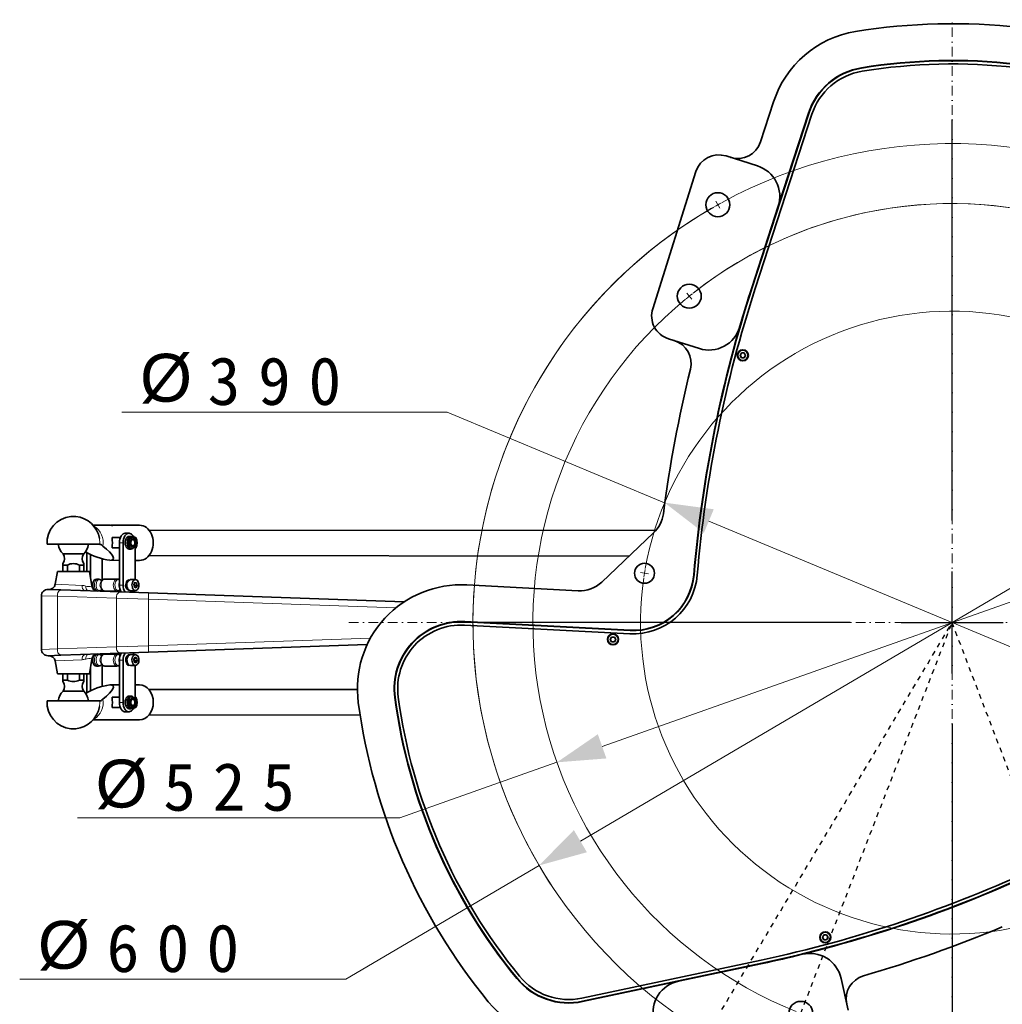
# Model space of a CAD drawing. Header units: millimetres. Extents: x 87 to 4373, y 75 to 3526.
# Tile 14 of 19: x 2994 to 3609, y 1970 to 2586. Entities that reach past the tile are written whole.
import ezdxf

# ---------------------------------------------------------------- set-up
doc = ezdxf.new("R2010")
doc.units = ezdxf.units.MM
doc.header["$MEASUREMENT"] = 0
doc.linetypes.add('DASHED', pattern=[6, 3, -3])
doc.linetypes.add('DASHEDDOT2X', pattern=[12.2, 6, -3, 0.2, -3])
doc.layers.get('0').update_dxf_attribs({"lineweight": 18})
doc.layers.add('图层0000', color=7, linetype='Continuous', lineweight=25)
doc.layers.add('图层1', color=7, linetype='Continuous', lineweight=35)
doc.dimstyles.new('线性样式 (GB)', dxfattribs={"dimtxt": 2, "dimasz": 2, "dimexe": 1, "dimexo": 0.5, "dimgap": 0.5, "dimtad": 1, "dimdsep": 46, "dimcen": -2.127267, "dimclrd": 7, "dimclre": 7, "dimclrt": 7, "dimadec": 0, "dimazin": 0, "dimtfac": 0.7, "dimtmove": 0, "dimatfit": 1, "dimfxl": 1, "dimfrac": 2, "dimtolj": 1, "dimtzin": 0, "dimlwd": 18, "dimlwe": 18, "dimarcsym": 0})

# ---------------------------------------------------------------- blocks, each defined once
blk = doc.blocks.new('DimBlk2575')
at = {"layer": '图层0000', "color": 5, "linetype": 'Continuous', "lineweight": 18}
blk.add_line((228.836, 164.556), (228.673, 164.847), dxfattribs=at)
blk.add_arc((238.529, 147.257), 19.996, 118.7855, 119.7407, dxfattribs=at)
blk = doc.blocks.new('DimBlk2578')
at = {"layer": '图层0000', "color": 5, "linetype": 'Continuous', "lineweight": 18}
blk.add_arc((238.529, 147.257), 19.996, 119.8362, 238.69, dxfattribs=at)
blk = doc.blocks.new('DimBlk2579')
at = {"layer": '图层0000', "color": 5, "linetype": 'Continuous', "lineweight": 18}
blk.add_arc((238.529, 147.257), 19.996, 239.8362, 358.69, dxfattribs=at)
blk = doc.blocks.new('DimBlk2580')
at = {"layer": '图层0000', "color": 5, "linetype": 'Continuous', "lineweight": 18}
blk.add_arc((238.529, 147.257), 19.996, 359.8362, 118.69, dxfattribs=at)
blk = doc.blocks.new('DimBlk2582')
at = {"layer": '图层0000', "color": 5, "linetype": 'Continuous', "lineweight": 18}
blk.add_line((227.666, 160.753), (227.457, 161.013), dxfattribs=at)
blk.add_arc((238.529, 147.257), 17.492, 128.2848, 129.3767, dxfattribs=at)
blk = doc.blocks.new('DimBlk2585')
at = {"layer": '图层0000', "color": 5, "linetype": 'Continuous', "lineweight": 18}
blk.add_arc((238.529, 147.257), 17.492, 129.4859, 248.1756, dxfattribs=at)
blk = doc.blocks.new('DimBlk2586')
at = {"layer": '图层0000', "color": 5, "linetype": 'Continuous', "lineweight": 18}
blk.add_arc((238.529, 147.257), 17.492, 249.4859, 8.1756, dxfattribs=at)
blk = doc.blocks.new('DimBlk2587')
at = {"layer": '图层0000', "color": 5, "linetype": 'Continuous', "lineweight": 18}
blk.add_arc((238.529, 147.257), 17.492, 9.4859, 128.1756, dxfattribs=at)
blk = doc.blocks.new('DimBlk2589')
at = {"layer": '图层0000', "color": 5, "linetype": 'Continuous', "lineweight": 18}
blk.add_line((225.857, 149.288), (225.528, 149.341), dxfattribs=at)
blk.add_arc((238.529, 147.257), 13, 170.161, 171.6301, dxfattribs=at)
blk = doc.blocks.new('DimBlk2592')
at = {"layer": '图层0000', "color": 5, "linetype": 'Continuous', "lineweight": 18}
blk.add_arc((238.529, 147.257), 13, 171.777, 290.0165, dxfattribs=at)
blk = doc.blocks.new('DimBlk2594')
at = {"layer": '图层0000', "color": 5, "linetype": 'Continuous', "lineweight": 18}
blk.add_arc((238.529, 147.257), 13, 51.7746, 170.0141, dxfattribs=at)
blk = doc.blocks.new('DimBlk2595')
at = {"layer": '图层0000', "color": 7, "linetype": 'Continuous', "lineweight": -3}
for p, q in [((3577.94, 2272.68), (3577.94, 2523.79)), ((3577.94, 2176.95), (3577.94, 2240.77)), ((3514.12, 2208.86), (3263, 2208.86)), ((3546.03, 2208.86), (3609.85, 2208.86)), ((3641.75, 2208.86), (3892.87, 2208.86)), ((3577.94, 2145.04), (3577.94, 1893.93))]:
    blk.add_line(p, q, dxfattribs=at)
at = {"layer": '图层0000', "color": 7, "linetype": 'Continuous', "lineweight": 18}
for p, q in [((3345.28, 2071.99), (3810.6, 2345.73)), ((3319.42, 2056.78), (3198.46, 1985.62)), ((2994.34, 1985.62), (3198.46, 1985.62))]:
    blk.add_line(p, q, dxfattribs=at)
blk.add_arc((3577.94, 2208.86), 299.93, 120.12275, 213.33333, dxfattribs=at)
at = {"layer": '图层0000', "color": 7, "linetype": 'Continuous', "lineweight": -3}
for points in [[(3814.67, 2338.8), (3836.45, 2360.94), (3806.52, 2352.66)], [(3341.2, 2078.92), (3319.42, 2056.78), (3349.35, 2065.06)]]:
    blk.add_solid(points, dxfattribs=at)
at = {"layer": '图层0000', "color": 7, "linetype": 'Continuous', "lineweight": 18, "char_height": 30, "attachment_point": 8, "line_spacing_factor": 1.2}
for s, insert in [('\\T1.125000;\\W1;\\FSimSun|b0|i0;{\\FArial Unicode MS;%%c}', (3024.06, 1990.95)), ('\\T1.531250;\\W1;\\FSimSun|b0|i0;600', (3095.65, 1989.56))]:
    blk.add_mtext(s, dxfattribs=dict(at, insert=insert))
blk = doc.blocks.new('DimBlk2596')
at = {"layer": '图层0000', "color": 7, "linetype": 'Continuous', "lineweight": -3}
for p, q in [((3577.94, 2272.68), (3577.94, 2486.23)), ((3577.94, 2176.95), (3577.94, 2240.77)), ((3514.12, 2208.86), (3300.56, 2208.86)), ((3546.03, 2208.86), (3609.85, 2208.86)), ((3641.75, 2208.86), (3855.31, 2208.86)), ((3577.94, 2145.04), (3577.94, 1931.49))]:
    blk.add_line(p, q, dxfattribs=at)
at = {"layer": '图层0000', "color": 7, "linetype": 'Continuous', "lineweight": 18}
for p, q in [((3358.86, 2131.37), (3797.01, 2286.35)), ((3330.58, 2121.36), (3232.33, 2086.61)), ((3030.44, 2086.61), (3232.33, 2086.61))]:
    blk.add_line(p, q, dxfattribs=at)
blk.add_arc((3577.94, 2208.86), 262.37, 16.20429, 127.848, dxfattribs=at)
at = {"layer": '图层0000', "color": 7, "linetype": 'Continuous', "lineweight": -3}
for points in [[(3799.69, 2278.77), (3825.29, 2296.36), (3794.33, 2293.93)], [(3356.18, 2138.95), (3330.58, 2121.36), (3361.55, 2123.79)]]:
    blk.add_solid(points, dxfattribs=at)
at = {"layer": '图层0000', "color": 7, "linetype": 'Continuous', "lineweight": 18, "char_height": 30, "attachment_point": 8, "line_spacing_factor": 1.2}
for s, insert in [('\\T1.125000;\\W1;\\FSimSun|b0|i0;{\\FArial Unicode MS;%%c}', (3060.16, 2091.93)), ('\\T1.515625;\\W1;\\FSimSun|b0|i0;525', (3130.63, 2090.55))]:
    blk.add_mtext(s, dxfattribs=dict(at, insert=insert))
blk = doc.blocks.new('DimBlk2597')
at = {"layer": '图层0000', "color": 7, "linetype": 'Continuous', "lineweight": -3}
for p, q in [((3577.94, 2272.68), (3577.94, 2418.86)), ((3577.94, 2176.95), (3577.94, 2240.77)), ((3514.12, 2208.86), (3367.94, 2208.86)), ((3546.03, 2208.86), (3609.85, 2208.86)), ((3641.75, 2208.86), (3787.94, 2208.86)), ((3577.94, 2145.04), (3577.94, 1998.86))]:
    blk.add_line(p, q, dxfattribs=at)
at = {"layer": '图层0000', "color": 7, "linetype": 'Continuous', "lineweight": 18}
for p, q in [((3058.26, 2340.7), (3261.94, 2340.7)), ((3397.97, 2283.94), (3261.94, 2340.7)), ((3425.66, 2272.39), (3730.21, 2145.33))]:
    blk.add_line(p, q, dxfattribs=at)
blk.add_arc((3577.94, 2208.86), 195, 332.94477, 49.57076, dxfattribs=at)
at = {"layer": '图层0000', "color": 7, "linetype": 'Continuous', "lineweight": -3}
for points in [[(3428.75, 2279.81), (3397.97, 2283.94), (3422.56, 2264.97)], [(3727.12, 2137.91), (3757.9, 2133.78), (3733.31, 2152.75)]]:
    blk.add_solid(points, dxfattribs=at)
at = {"layer": '图层0000', "color": 7, "linetype": 'Continuous', "lineweight": 18, "char_height": 30, "attachment_point": 8, "line_spacing_factor": 1.2}
for s, insert in [('\\T1.125000;\\W1;\\FSimSun|b0|i0;{\\FArial Unicode MS;%%c}', (3087.99, 2346.03)), ('\\T1.546875;\\W1;\\FSimSun|b0|i0;390', (3159.35, 2344.64))]:
    blk.add_mtext(s, dxfattribs=dict(at, insert=insert))
blk = doc.blocks.new('*D29')
at = {"layer": 'Defpoints', "color": 0}
for p in [(3577.94, 2586.36), (3577.94, 2208.86), (3647.49, 2026.69), (3577.94, 1831.36), (3626.98, 1807.5)]:
    blk.add_point(p, dxfattribs=at)
at = {"layer": '图层0000', "color": 7, "linetype": 'Continuous', "lineweight": 18}
for p, q in [((3650.17, 2019.68), (3727.52, 1817.1)), ((3577.94, 1823.86), (3577.94, 1789.51))]:
    blk.add_line(p, q, dxfattribs=at)
blk.add_arc((3577.94, 2208.86), 404.35, 274.25197, 286.64599, dxfattribs=at)
at = {"layer": '图层0000', "color": 7}
for points in [[(3695.37, 1816.72), (3692.16, 1826.19), (3722.17, 1831.11)], [(3607.73, 1810.62), (3608.1, 1800.63), (3577.94, 1804.51)]]:
    blk.add_solid(points, dxfattribs=at)
at = {"layer": '图层0000', "color": 7, "lineweight": -3, "insert": (3684.08, 1838.16), "char_height": 30, "attachment_point": 5, "rotation": 15.97773}
blk.add_mtext('\\T1.25;\\W1;\\FSimSun;\\A1;21%%d', dxfattribs=at)
blk = doc.blocks.new('*D30')
at = {"layer": 'Defpoints', "color": 0}
for p in [(3577.94, 2208.86), (3577.94, 2208.86), (3647.49, 2026.69), (3483.19, 1964.19), (3636.46, 1723.54)]:
    blk.add_point(p, dxfattribs=at)
at = {"layer": '图层0000', "color": 7, "linetype": 'Continuous', "lineweight": 18}
for p, q in [((3650.17, 2019.68), (3757.66, 1738.17)), ((3480.48, 1957.2), (3395.99, 1739.02))]:
    blk.add_line(p, q, dxfattribs=at)
for start, end in [(252.34754, 259.12722), (270.60054, 287.38117)]:
    blk.add_arc((3577.94, 2208.86), 488.84, start, end, dxfattribs=at)
at = {"layer": '图层0000', "color": 7}
for points in [[(3431.36, 1747.76), (3428.04, 1738.32), (3401.4, 1753.01)], [(3725.6, 1737.62), (3722.33, 1747.07), (3752.31, 1752.18)]]:
    blk.add_solid(points, dxfattribs=at)
at = {"layer": '图层0000', "color": 7, "lineweight": -3, "insert": (3534.17, 1721.98), "char_height": 30, "attachment_point": 5, "rotation": 354.86388}
blk.add_mtext('\\T1.25;\\W1;\\FSimSun;\\A1;42%%d', dxfattribs=at)
blk = doc.blocks.new('*D31')
at = {"layer": 'Defpoints', "color": 0}
for p in [(3577.94, 2208.86), (3577.94, 2208.86), (3647.49, 2026.69), (3424.64, 1951.06), (3614.7, 1638.3)]:
    blk.add_point(p, dxfattribs=at)
at = {"layer": '图层0000', "color": 7, "linetype": 'Continuous', "lineweight": 18}
for p, q in [((3650.17, 2019.68), (3787.23, 1660.71)), ((3420.81, 1944.61), (3278.05, 1704.54))]:
    blk.add_line(p, q, dxfattribs=at)
for start, end in [(242.26979, 248.96367), (264.07227, 287.89126)]:
    blk.add_arc((3577.94, 2208.86), 571.75, start, end, dxfattribs=at)
at = {"layer": '图层0000', "color": 7}
for points in [[(3314.34, 1707.14), (3309.46, 1698.42), (3285.72, 1717.43)], [(3755.24, 1660.05), (3751.92, 1669.48), (3781.88, 1674.72)]]:
    blk.add_solid(points, dxfattribs=at)
at = {"layer": '图层0000', "color": 7, "lineweight": -3, "insert": (3444.64, 1652.87), "char_height": 30, "attachment_point": 5, "rotation": 346.51797}
blk.add_mtext('\\T1.25;\\W1;\\FSimSun;\\A1;51.6%%d', dxfattribs=at)

msp = doc.modelspace()

# ---------------------------------------------------------------- linework, layer by layer
at = {"layer": '图层0000', "color": 5, "linetype": 'DASHEDDOT2X', "lineweight": 18}
for p, q in [((3577.936, 1831.36), (3577.936, 2586.36)), ((3200.436, 2208.86), (3955.436, 2208.86))]:
    msp.add_line(p, q, dxfattribs=at)
at = {"layer": '图层0000', "color": 251, "linetype": 'Continuous', "lineweight": 18}
for p, q in [((3521.205, 2556.258), (3521.239, 2556.051)), ((3488.029, 2527.786), (3488.229, 2527.721)), ((3452.599, 2418.742), (3452.798, 2418.677)), ((3056.742, 2258.84), (3059.102, 2258.84)), ((3416.224, 2238.787), (3416.433, 2238.769)), ((3016.535, 2232.91), (3033.391, 2232.119)), ((3059.091, 2232.34), (3056.732, 2232.34)), ((3074.864, 2223.426), (3075.004, 2227.423)), ((3017.936, 2225.344), (3007.936, 2225.623)), ((3017.936, 2192.376), (3017.936, 2225.344)), ((3054.864, 2224.054), (3017.936, 2225.344)), ((3054.864, 2193.665), (3054.864, 2224.054)), ((3074.864, 2223.426), (3054.864, 2224.054)), ((3229.756, 2218.017), (3074.864, 2223.426)), ((3074.864, 2223.426), (3074.864, 2194.294)), ((3272.901, 2209.478), (3272.89, 2209.269)), ((3376.371, 2204.055), (3376.36, 2203.846)), ((3213.909, 2199.15), (3074.864, 2194.294)), ((3017.936, 2192.376), (3007.936, 2192.097)), ((3054.864, 2193.665), (3017.936, 2192.376)), ((3074.864, 2194.294), (3054.864, 2193.665)), ((3074.864, 2194.294), (3075.004, 2190.296)), ((3033.391, 2185.601), (3016.535, 2184.809)), ((3056.732, 2185.38), (3059.091, 2185.38)), ((3056.742, 2158.88), (3059.102, 2158.88)), ((3229.078, 2161.937), (3229.286, 2161.965)), ((3458.842, 1995.374), (3458.798, 1995.579)), ((3305.609, 1986.163), (3305.446, 1986.03)), ((3346.692, 1971.535), (3346.648, 1971.74))]:
    msp.add_line(p, q, dxfattribs=at)
at = {"layer": '图层0000', "color": 251, "linetype": 'DASHED', "lineweight": 25}
for p in [(3424.641, 1951.06), (3483.187, 1964.192), (3647.494, 2026.688)]:
    msp.add_line(p, (3577.936, 2208.86), dxfattribs=at)
at = {"layer": '图层0000', "color": 251, "linetype": 'Continuous', "lineweight": 18}
for centre, radius, start, end in [((3446.936, 2376.178), 3, 0, 180), ((3446.936, 2376.178), 3, 180, 0), ((3035.059, 2259.138), 11.6, 348.007273, 60.550069), ((3027.881, 2258.86), 16.554, 356.515584, 8.891816), ((3036.462, 2231.62), 3.112, 170.771893, 244.303706), ((3032.208, 2217.817), 14.351, 76.012026, 85.273114), ((3039.219, 2231.865), 0.315, 298.558082, 351.481415), ((3049.176, 2232.336), 4.602, 139.086751, 220.912997), ((3061.462, 2232.358), 5.068, 158.944881, 209.957493), ((3067.932, 2232.491), 3.582, 110.955428, 202.690348), ((3021.497, 2226.009), 3.623, 113.100134, 190.586212), ((3039.337, 2231.587), 3.663, 177.573207, 230.785975), ((3037.766, 2237.474), 6.1, 249.981834, 285.243707), ((3043.35, 2232.332), 4.049, 190.580705, 247.842573), ((3044.053, 2230.668), 1.825, 295.865569, 312.471817), ((3058.425, 2224.72), 3.622, 113.099458, 190.586887), ((3055.852, 2230.668), 1.825, 295.865569, 312.471817), ((3067.135, 2231.305), 2.516, 184.475006, 258.903872), ((3365.697, 2198.33), 3, 0, 180), ((3365.697, 2198.33), 3, 180, 0), ((3021.497, 2191.71), 3.623, 169.413788, 246.899866), ((3036.463, 2186.099), 3.112, 115.700912, 189.226351), ((3039.337, 2186.132), 3.663, 129.214087, 182.426672), ((3043.35, 2185.388), 4.049, 112.157439, 169.419289), ((3044.053, 2187.052), 1.825, 47.528687, 64.134459), ((3058.425, 2193), 3.622, 169.413113, 246.900542), ((3055.852, 2187.052), 1.825, 47.528687, 64.134459), ((3067.815, 2185.64), 3.447, 109.743007, 199.048783), ((3032.208, 2199.903), 14.351, 274.726886, 283.987974), ((3037.766, 2180.245), 6.1, 74.756293, 110.018166), ((3039.219, 2185.854), 0.315, 8.537317, 61.435249), ((3049.176, 2185.384), 4.602, 139.087036, 220.912964), ((3061.462, 2185.362), 5.068, 150.042507, 201.055119), ((3067.244, 2184.505), 2.688, 179.790859, 257.252827), ((3035.059, 2158.581), 11.6, 299.449931, 11.992727), ((3027.881, 2158.86), 16.554, 351.110291, 3.484406), ((3498.535, 2011.752), 3, 0, 180), ((3498.535, 2011.752), 3, 180, 0)]:
    msp.add_arc(centre, radius, start, end, dxfattribs=at)
for centre, major_axis, start_param, end_param in [((3043.42, 2232.336), (0, 3.75), 0, 3.1415927), ((3044.249, 2232.336), (0, 3.45), 5.8006015, 9.7104884), ((3047.564, 2232.336), (0, 3.75), 0, 3.1415927), ((3055.219, 2232.336), (0, 3.75), 0, 3.1415927), ((3056.047, 2232.336), (0, 3.45), 5.9555339, 9.7104884), ((3043.42, 2185.384), (0, 3.75), 0, 3.1415927), ((3044.249, 2185.384), (0, 3.45), 5.9974749, 9.9073617), ((3047.564, 2185.384), (0, 3.75), 0, 3.1415927), ((3055.219, 2185.384), (0, 3.75), 0, 3.1415927), ((3056.047, 2185.384), (0, 3.45), 5.9974749, 9.7524294)]:
    msp.add_ellipse(centre, major_axis=major_axis, ratio=0.6175001, start_param=start_param, end_param=end_param, dxfattribs=at)
for points in [[(3064.899, 2231.179), (3063.47, 2237.36), (3067.287, 2239.674), (3068.716, 2233.493)], [(3068.716, 2233.493), (3070.145, 2227.313), (3066.329, 2224.998), (3064.899, 2231.179)], [(3064.834, 2184.564), (3063.822, 2190.958), (3067.77, 2192.596), (3068.782, 2186.203)], [(3068.782, 2186.203), (3069.794, 2179.809), (3065.846, 2178.171), (3064.834, 2184.564)]]:
    msp.add_rational_spline(points, [1, 0.333333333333, 0.333333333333, 1], degree=3, dxfattribs=at)
at = {"layer": '图层1', "color": 7, "linetype": 'Continuous', "lineweight": 35}
for p, q in [((3458.003, 2509.805), (3466.155, 2534.893)), ((3488.029, 2527.786), (3469.108, 2469.552)), ((3452.798, 2418.677), (3488.229, 2527.721)), ((3490.131, 2527.103), (3454.7, 2418.059)), ((3436.445, 2501.013), (3456.108, 2494.805)), ((3390.53, 2405.4), (3417.625, 2491.225)), ((3469.108, 2469.552), (3452.488, 2418.401)), ((3419.742, 2380.448), (3400.318, 2386.58)), ((3445.204, 2376.178), (3446.07, 2377.678)), ((3446.07, 2374.678), (3445.204, 2376.178)), ((3446.07, 2377.678), (3447.802, 2377.678)), ((3447.802, 2374.678), (3446.07, 2374.678)), ((3447.802, 2377.678), (3448.668, 2376.178)), ((3448.668, 2376.178), (3447.802, 2374.678)), ((3027.016, 2275.292), (3026.443, 2275.292)), ((3029.443, 2275.291), (3027.016, 2275.292)), ((3050.394, 2269.837), (3040.246, 2269.847)), ((3069.32, 2269.818), (3052.432, 2269.835)), ((3060.447, 2264.836), (3062.807, 2264.836)), ((3062.807, 2262.836), (3063.986, 2262.836)), ((3075.255, 2266.812), (3392.527, 2266.491)), ((3391.105, 2264.998), (3358.635, 2234.246)), ((3045.186, 2257.851), (3044.405, 2257.854)), ((3052.221, 2262.122), (3057.345, 2262.117)), ((3056.732, 2232.34), (3056.742, 2258.84)), ((3059.102, 2258.84), (3059.091, 2232.34)), ((3064.773, 2261.336), (3064.38, 2261.336)), ((3065.912, 2262.109), (3067.122, 2262.107)), ((3065.985, 2260.385), (3066.136, 2260.075)), ((3066.503, 2235.836), (3066.511, 2258.259)), ((3021.495, 2251.877), (3034.377, 2251.877)), ((3036.284, 2240.86), (3036.289, 2252.841)), ((3038.648, 2251.682), (3038.642, 2236.856)), ((3056.741, 2255.56), (3052.222, 2255.565)), ((3062.807, 2254.836), (3063.985, 2254.836)), ((3067.116, 2255.55), (3066.51, 2255.55)), ((3075.239, 2250.812), (3375.805, 2250.508)), ((3021.436, 2245.835), (3021.436, 2244.86)), ((3024.195, 2244.86), (3021.436, 2244.86)), ((3021.436, 2244.86), (3021.436, 2240.86)), ((3024.195, 2240.86), (3024.195, 2244.86)), ((3034.436, 2244.86), (3031.678, 2244.86)), ((3031.678, 2244.86), (3031.678, 2240.86)), ((3034.436, 2244.86), (3034.436, 2245.834)), ((3034.436, 2240.86), (3034.436, 2244.86)), ((3046.052, 2235.625), (3046.057, 2248.735)), ((3056.738, 2247.831), (3050.78, 2247.837)), ((3069.305, 2247.818), (3066.507, 2247.821)), ((3016.535, 2232.914), (3017.936, 2240.86)), ((3037.936, 2240.86), (3017.936, 2240.86)), ((3039.531, 2231.818), (3037.936, 2240.86)), ((3043.42, 2236.086), (3042.345, 2236.086)), ((3055.219, 2236.086), (3047.564, 2236.086)), ((3060.971, 2233.802), (3061.33, 2233.513)), ((3063.662, 2235.836), (3066.651, 2235.836)), ((3065.728, 2232.628), (3066.424, 2233.997)), ((3066.112, 2230.967), (3065.728, 2232.628)), ((3066.315, 2232.044), (3066.004, 2231.434)), ((3066.038, 2233.239), (3066.123, 2232.875)), ((3066.123, 2232.875), (3066.315, 2232.044)), ((3067.504, 2233.705), (3066.276, 2233.705)), ((3067.888, 2232.044), (3066.315, 2232.044)), ((3066.424, 2233.997), (3067.504, 2233.705)), ((3067.888, 2232.044), (3067.192, 2230.676)), ((3067.504, 2233.705), (3067.888, 2232.044)), ((3343.83, 2228.792), (3274.105, 2232.446)), ((3020.076, 2229.341), (3012.076, 2229.621)), ((3057.004, 2228.052), (3020.076, 2229.341)), ((3045.235, 2229.282), (3045.247, 2229.288)), ((3055.219, 2228.586), (3047.564, 2228.586)), ((3075.004, 2227.423), (3057.004, 2228.052)), ((3057.034, 2229.282), (3057.046, 2229.288)), ((3063.662, 2228.836), (3066.651, 2228.836)), ((3067.192, 2230.676), (3066.112, 2230.967)), ((3234.977, 2221.837), (3075.004, 2227.423)), ((3007.936, 2225.622), (3007.936, 2192.1)), ((3376.256, 2201.849), (3272.785, 2207.271)), ((3272.89, 2209.269), (3376.36, 2203.846)), ((3376.371, 2204.055), (3272.901, 2209.478)), ((3075.004, 2190.296), (3211.825, 2195.074)), ((3363.965, 2198.33), (3364.831, 2199.83)), ((3364.831, 2196.83), (3363.965, 2198.33)), ((3364.831, 2199.83), (3366.563, 2199.83)), ((3366.563, 2196.83), (3364.831, 2196.83)), ((3366.563, 2199.83), (3367.429, 2198.33)), ((3367.429, 2198.33), (3366.563, 2196.83)), ((3020.076, 2188.378), (3057.004, 2189.668)), ((3047.564, 2189.134), (3055.219, 2189.134)), ((3057.004, 2189.668), (3075.004, 2190.296)), ((3063.662, 2188.884), (3066.651, 2188.884)), ((3012.076, 2188.099), (3020.076, 2188.378)), ((3016.535, 2184.806), (3017.936, 2176.86)), ((3039.531, 2185.906), (3037.936, 2176.86)), ((3045.247, 2188.431), (3045.235, 2188.437)), ((3056.742, 2158.88), (3056.732, 2185.38)), ((3057.046, 2188.431), (3057.034, 2188.437)), ((3059.091, 2185.38), (3059.102, 2158.88)), ((3060.995, 2183.84), (3061.599, 2184.338)), ((3061.745, 2183.764), (3061.212, 2183.307)), ((3061.75, 2183.749), (3061.212, 2183.307)), ((3065.753, 2185.861), (3066.536, 2187.101)), ((3066.025, 2184.144), (3065.753, 2185.861)), ((3066.289, 2184.906), (3065.898, 2184.286)), ((3067.08, 2183.666), (3066.025, 2184.144)), ((3066.061, 2186.348), (3066.153, 2185.765)), ((3066.153, 2185.765), (3066.289, 2184.906)), ((3067.59, 2186.624), (3066.235, 2186.624)), ((3067.862, 2184.906), (3066.289, 2184.906)), ((3066.536, 2187.101), (3067.59, 2186.624)), ((3067.862, 2184.906), (3067.08, 2183.666)), ((3067.59, 2186.624), (3067.862, 2184.906)), ((3017.936, 2176.86), (3037.936, 2176.86)), ((3021.436, 2176.86), (3021.436, 2172.86)), ((3024.195, 2172.86), (3024.195, 2176.86)), ((3031.678, 2176.86), (3031.678, 2172.86)), ((3034.436, 2172.86), (3034.436, 2176.86)), ((3036.289, 2164.878), (3036.284, 2176.86)), ((3038.642, 2180.864), (3038.648, 2166.038)), ((3042.345, 2181.634), (3043.42, 2181.634)), ((3046.057, 2168.984), (3046.052, 2182.095)), ((3047.564, 2181.634), (3055.219, 2181.634)), ((3063.662, 2181.884), (3066.651, 2181.884)), ((3066.511, 2159.461), (3066.503, 2181.884)), ((3021.436, 2172.86), (3024.195, 2172.86)), ((3021.436, 2172.86), (3021.436, 2171.886)), ((3031.678, 2172.86), (3034.436, 2172.86)), ((3034.436, 2171.884), (3034.436, 2172.86)), ((3034.377, 2165.843), (3021.495, 2165.843)), ((3056.738, 2169.889), (3050.78, 2169.883)), ((3069.305, 2169.902), (3066.507, 2169.899)), ((3075.239, 2166.908), (3205.705, 2167.04)), ((3044.405, 2159.866), (3045.186, 2159.868)), ((3052.222, 2162.155), (3056.741, 2162.159)), ((3062.807, 2162.884), (3063.986, 2162.884)), ((3066.51, 2162.169), (3067.116, 2162.17)), ((3057.345, 2155.603), (3052.221, 2155.597)), ((3060.447, 2152.884), (3062.807, 2152.884)), ((3062.807, 2154.884), (3063.986, 2154.884)), ((3064.38, 2156.384), (3064.773, 2156.384)), ((3067.122, 2155.612), (3065.912, 2155.611)), ((3050.394, 2147.883), (3040.246, 2147.872)), ((3069.32, 2147.902), (3052.432, 2147.885)), ((3075.255, 2150.908), (3207.42, 2151.042)), ((3026.443, 2142.428), (3027.016, 2142.427)), ((3027.016, 2142.427), (3029.443, 2142.429)), ((3496.803, 2011.752), (3497.669, 2013.252)), ((3497.669, 2010.252), (3496.803, 2011.752)), ((3497.669, 2013.252), (3499.401, 2013.252)), ((3499.401, 2010.252), (3497.669, 2010.252)), ((3499.401, 2013.252), (3500.267, 2011.752)), ((3500.267, 2011.752), (3499.401, 2010.252)), ((3346.232, 1973.697), (3458.382, 1997.535)), ((3458.798, 1995.579), (3346.648, 1971.74)), ((3459.192, 1995.448), (3406.584, 1984.266)), ((3512.835, 1966.178), (3508.434, 1986.066)), ((3346.692, 1971.535), (3406.584, 1984.266))]:
    msp.add_line(p, q, dxfattribs=at)
for centre, radius in [((3431.323, 2470.517), 7.5), ((3413.422, 2413.249), 7.5), ((3446.936, 2376.178), 3.5), ((3385.393, 2239.716), 6.25), ((3365.697, 2198.33), 3.5), ((3498.535, 2011.752), 3.5), ((3483.187, 1964.192), 7.5)]:
    msp.add_circle(centre, radius, dxfattribs=at)
for centre, radius, start, end in [((3577.936, 2208.86), 375, 67.660599, 99.274761), ((3527.974, 2514.807), 65, 99.274761, 162), ((3577.936, 2208.86), 352, 67.660599, 99.274761), ((3577.936, 2208.86), 351.79, 67.660599, 99.274761), ((3577.936, 2208.86), 349.79, 67.660599, 99.274761), ((3527.974, 2514.807), 42, 99.274761, 162), ((3527.974, 2514.807), 41.79, 99.274761, 162), ((3527.974, 2514.807), 39.79, 99.274761, 162), ((3443.744, 2514.428), 14.99, 252.432945, 342.036831), ((3431.929, 2486.709), 15, 72.47843, 162.47843), ((3450.087, 2475.733), 20, 342, 72.47843), ((4215.346, 2170.91), 802, 162.025579, 175.144998), ((4215.346, 2170.91), 801.79, 162, 175.144998), ((4215.346, 2170.91), 799.79, 162, 175.144998), ((4215.236, 2170.57), 802, 162, 163.827639), ((3404.834, 2400.884), 15, 162.47843, 252.47843), ((3425.764, 2399.52), 20, 252.47843, 343.827639), ((3399.561, 2371.101), 14.989, 346.174822, 72.526909), ((3446.936, 2376.178), 1.5, 150, 210), ((3446.936, 2376.178), 1.5, 90, 150), ((3446.936, 2376.178), 1.5, 210, 270), ((3446.936, 2376.178), 1.5, 30, 90), ((3446.936, 2376.178), 1.5, 270, 330), ((3446.936, 2376.178), 1.5, 0, 30), ((3446.936, 2376.178), 1.5, 330, 0), ((4215.346, 2170.91), 825, 166.213005, 172.614797), ((3027.936, 2258.86), 16.5, 95.195835, 183.452517), ((3027.936, 2258.86), 16.5, 8.919621, 84.763551), ((3377.345, 2279.528), 20.011, 313.440535, 352.614287), ((3052.043, 2281.322), 11.604, 261.791058, 275.007414), ((3052.732, 2253.229), 16.608, 91.035803, 94.473435), ((3052.595, 2268.492), 1.351, 70.031916, 96.93568), ((3061.603, 2260.103), 4.884, 355.463008, 75.731621), ((3063.737, 2260.522), 2.328, 19.888617, 83.843598), ((3015.953, 118.999), 2138.872, 89.951435, 90.120189), ((3027.936, 2258.86), 9.5, 185.979995, 227.3141), ((3027.936, 2258.86), 9.5, 312.685788, 353.97578), ((3051.625, 2263.622), 8.647, 221.864799, 232.873634), ((3065.448, 2258.836), 2.719, 113.122572, 246.855316), ((3065.399, 2259.223), 2.203, 106.496613, 190.080695), ((3065.4, 2258.45), 2.205, 169.872765, 253.485893), ((3064.162, 2257.36), 2.036, 276.103476, 340.119992), ((3064.617, 2259.89), 1.455, 19.888617, 83.843598), ((3064.617, 2257.782), 1.455, 276.156672, 340.111113), ((3061.302, 2258.836), 5.244, 335.577811, 24.422189), ((3063.408, 2258.836), 2.996, 335.577811, 24.422189), ((3059.312, 2258.836), 8.468, 337.166538, 22.728753), ((3047.397, 2258.847), 19.993, 350.508686, 9.386606), ((3017.482, 2248.894), 5, 322.274478, 36.619733), ((3038.39, 2248.894), 5, 143.380237, 217.742591), ((3056.635, 2288.605), 41.186, 239.24586, 261.826851), ((3063.737, 2257.15), 2.327, 276.103476, 340.119992), ((3027.936, 2237.748), 8.036, 62.250607, 117.749393), ((3378.36, 2242.003), 40.21, 267, 355.144998), ((3378.36, 2242.003), 38.21, 267, 355.144998), ((3378.36, 2242.003), 38, 267, 355.144998), ((3012.595, 2233.605), 4, 268, 350.000001), ((3043.454, 2232.512), 3.984, 190.019019, 267.980518), ((3043.402, 2233.312), 2.774, 48.580182, 89.634649), ((3045.493, 2235.969), 0.633, 246.009295, 292.532097), ((3047.583, 2233.305), 2.781, 90.398774, 132.661967), ((3055.209, 2233.349), 2.737, 56.174641, 89.802616), ((3064.895, 2232.17), 8.165, 178.805485, 210.528435), ((3067.183, 2232.158), 8.094, 178.709399, 211.424934), ((3063.909, 2232.109), 3.268, 160.403006, 250.08763), ((3069.687, 2219.419), 16.386, 119.274509, 122.717043), ((3063.162, 2233.446), 2.22, 99.487998, 170.785877), ((3069.598, 2218.034), 17.973, 115.525618, 118.688021), ((3064.943, 2232.491), 3.582, 110.955428, 202.690348), ((3063.84, 2232.34), 2.344, 337.334849, 13.174143), ((3064.162, 2232.427), 2.011, 12.864092, 22.601169), ((3270.703, 2167.535), 65, 87, 187.660599), ((3344.877, 2248.771), 20.006, 266.999004, 313.447869), ((3011.936, 2225.623), 4, 88.000036, 180.000029), ((3043.325, 2231.483), 2.917, 295.55687, 311.225846), ((3039.064, 2231.634), 6.885, 332.592686, 340.47837), ((3045.493, 2228.683), 0.654, 68.49812, 112.129906), ((3047.583, 2231.367), 2.781, 227.341009, 269.59825), ((3055.214, 2231.293), 2.707, 270.087412, 295.558547), ((3055.121, 2231.488), 2.923, 295.568635, 312.186828), ((3064.146, 2231.305), 2.516, 184.475006, 258.903872), ((3060.421, 2231.191), 5.877, 324.353246, 336.380858), ((3270.703, 2167.535), 42, 87, 187.660599), ((3270.703, 2167.535), 41.79, 87, 187.660599), ((3270.703, 2167.535), 39.79, 87, 187.660599), ((3365.697, 2198.33), 1.5, 150, 210), ((3365.697, 2198.33), 1.5, 90, 150), ((3365.697, 2198.33), 1.5, 210, 270), ((3365.697, 2198.33), 1.5, 30, 90), ((3365.697, 2198.33), 1.5, 270, 330), ((3365.697, 2198.33), 1.5, 0, 30), ((3365.697, 2198.33), 1.5, 330, 0), ((3011.936, 2192.097), 4, 179.999999, 271.999999), ((3043.454, 2185.208), 3.984, 92.020317, 169.983785), ((3043.331, 2186.246), 2.907, 48.746121, 64.475749), ((3039.064, 2186.086), 6.885, 19.521671, 27.407315), ((3047.583, 2186.352), 2.781, 90.401373, 132.659368), ((3055.214, 2186.427), 2.707, 64.441453, 89.912588), ((3055.128, 2186.243), 2.91, 47.774307, 64.470229), ((3064.895, 2185.55), 8.165, 149.471565, 181.194515), ((3067.183, 2185.562), 8.094, 148.575066, 181.290601), ((3064.826, 2185.64), 3.447, 109.743007, 199.048783), ((3060.421, 2186.529), 5.877, 23.619142, 35.646754), ((3066.113, 2186.228), 2.709, 0.119905, 78.555049), ((3012.595, 2184.115), 4, 9.999999, 92), ((3045.493, 2189.037), 0.653, 247.861839, 291.510944), ((3062.999, 2183.983), 1.91, 200.713805, 263.904135), ((3064.256, 2184.505), 2.688, 179.79907, 257.21957), ((3063.882, 2185.384), 2.303, 335.615132, 9.515248), ((3064.095, 2185.45), 2.082, 8.686099, 23.110684), ((3065.581, 2185.135), 3.423, 288.234158, 18.73613), ((3043.402, 2184.408), 2.774, 270.365918, 311.419046), ((3045.493, 2181.751), 0.633, 67.452687, 113.986859), ((3047.583, 2184.415), 2.781, 227.340984, 269.598276), ((3055.209, 2184.37), 2.737, 270.195234, 303.831383), ((3017.482, 2168.826), 5, 323.380237, 37.742591), ((3027.936, 2179.972), 8.036, 242.250607, 297.749393), ((3038.39, 2168.826), 5, 142.274478, 216.619733), ((3027.936, 2158.86), 9.5, 132.685788, 174.020005), ((3027.936, 2158.86), 9.5, 6.02422, 47.3141), ((3056.635, 2129.115), 41.186, 98.173149, 120.75414), ((3027.936, 2158.86), 16.5, 176.547487, 264.804221), ((3015.953, 4298.722), 2138.873, 269.879811, 270.048565), ((3051.625, 2154.098), 8.647, 127.126366, 138.135201), ((3065.448, 2158.884), 2.719, 113.147424, 246.852576), ((3061.603, 2157.617), 4.884, 284.26838, 4.536992), ((3065.4, 2159.27), 2.205, 106.514107, 190.127235), ((3065.399, 2158.496), 2.203, 169.919305, 253.503387), ((3063.987, 2161.353), 1.531, 90.0052, 96.544119), ((3063.736, 2160.569), 2.329, 19.903916, 83.828299), ((3064.225, 2160.418), 1.957, 18.887732, 89.938474), ((3064.617, 2159.937), 1.455, 19.888887, 83.843328), ((3061.302, 2158.884), 5.243, 335.577131, 24.422869), ((3063.408, 2158.884), 2.996, 335.577811, 24.422189), ((3059.312, 2158.884), 8.468, 337.271247, 22.833462), ((3047.397, 2158.873), 19.993, 350.613394, 9.491314), ((3577.936, 2208.86), 375, 187.660599, 219.274761), ((3577.936, 2208.86), 352, 187.660599, 219.274761), ((3577.936, 2208.86), 351.79, 187.660599, 219.274761), ((3577.936, 2208.86), 349.79, 187.660599, 219.274761), ((3027.936, 2158.86), 16.5, 275.236506, 351.080931), ((3063.737, 2157.197), 2.327, 276.141527, 340.126259), ((3064.617, 2157.83), 1.455, 276.156402, 340.111383), ((3052.107, 2135.357), 12.642, 85.692005, 97.788252), ((3052.519, 2162.019), 14.133, 265.524174, 269.645681), ((3052.576, 2149.274), 1.395, 264.039715, 290.112554), ((3292.097, 2779.848), 799.79, 282, 295.144998), ((3292.097, 2779.848), 801.79, 282, 295.144998), ((3292.097, 2779.848), 802, 282.025579, 295.144998), ((3292.097, 2779.848), 825, 286.213005, 292.614797), ((3498.535, 2011.752), 1.5, 150, 210), ((3498.535, 2011.752), 1.5, 90, 150), ((3498.535, 2011.752), 1.5, 210, 270), ((3498.535, 2011.752), 1.5, 30, 90), ((3498.535, 2011.752), 1.5, 270, 330), ((3498.535, 2011.752), 1.5, 0, 30), ((3498.535, 2011.752), 1.5, 330, 0), ((3292.447, 2779.922), 802, 282, 283.827639), ((3488.906, 1981.745), 20, 12.47843, 103.827639), ((3337.959, 2012.618), 42, 219.274761, 282), ((3337.959, 2012.618), 41.79, 219.274761, 282), ((3337.959, 2012.618), 39.79, 219.274761, 282), ((3526.619, 1973.262), 14.989, 106.174822, 192.526909), ((3410.742, 1964.703), 20, 102, 192.47843), ((3337.959, 2012.618), 65, 219.274761, 282)]:
    msp.add_arc(centre, radius, start, end, dxfattribs=at)
for centre, major_axis, ratio, start_param, end_param in [((3069.309, 2258.818), (-0.011, -11), 0.7865706, 0, 3.1415927), ((3060.447, 2258.836), (0, 6), 0.6175001, 0, 1.5701713), ((3062.807, 2258.836), (0, 6), 0.6175001, 0, 1.5701713), ((3062.807, 2258.836), (0, 4), 0.6175001, 0, 3.1415927), ((3063.986, 2258.836), (0, 4), 0.6175001, 0, 3.1409677), ((3064.38, 2258.836), (0, 3.5), 0.6175001, 5.3804029, 9.424153), ((3027.936, 2257.86), (16.47, -0.006), 0.0004916, 0, 2.236357), ((3034.842, 2258.853), (17.991, -10.266), 0.2221542, 5.9119087, 7.2885946), ((3065.166, 2258.836), (0, 2), 0.6175001, 5.3804029, 7.8533566), ((3065.166, 2258.836), (0, 2), 0.6175001, 1.5701713, 4.0443751), ((3042.345, 2232.336), (0, 3.75), 0.6175001, 0, 2.41445), ((3066.695, 2232.336), (0, -3.485), 0.629402, 0, 3.1612849), ((3062.796, 2185.384), (0, 3.3), 0.6175001, 0, 2.0576073), ((3042.345, 2185.384), (0, 3.75), 0.6175001, 0.7271402, 3.1415927), ((3034.842, 2158.867), (17.991, 10.266), 0.2221542, 5.277776, 6.6544619), ((3069.309, 2158.902), (0.011, -11), 0.7865706, 0, 3.1407965), ((3060.447, 2158.884), (0, -6), 0.6175001, 4.713014, 6.2831853), ((3062.807, 2158.884), (0, -6), 0.6175001, 4.713014, 6.2831853), ((3062.807, 2158.884), (0, 4), 0.6175001, 0, 3.1422177), ((3063.986, 2158.884), (0, 4), 0.6175001, 0.0706323, 3.1415927), ((3064.38, 2158.884), (0, 3.5), 0.6175001, 0.0706323, 4.0443751), ((3065.166, 2158.884), (0, 2), 0.6175001, 5.3804029, 7.8546066), ((3065.166, 2158.884), (0, -2), 0.6175001, 4.713014, 7.1859677)]:
    msp.add_ellipse(centre, major_axis=major_axis, ratio=ratio, start_param=start_param, end_param=end_param, dxfattribs=at)
for points in [[(3052.222, 2255.565), (3052.388, 2257.703), (3052.387, 2259.99), (3052.221, 2262.122)], [(3052.221, 2155.597), (3052.387, 2157.729), (3052.388, 2160.016), (3052.222, 2162.155)]]:
    msp.add_open_spline(points, degree=3, dxfattribs=at)
msp.add_rational_spline([(3044.405, 2159.866), (3044.321, 2159.861), (3035.078, 2159.855), (3025.835, 2159.85), (3017.766, 2159.85)], [1, 0.848819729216, 1, 0.848819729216, 1], degree=2, knots=[0, 0, 0, 0.5, 0.5, 1, 1, 1], dxfattribs=at)

# ---------------------------------------------------------------- block references
at = {"xscale": 15, "yscale": 15, "zscale": 15}
for name in ['DimBlk2580', 'DimBlk2587', 'DimBlk2575', 'DimBlk2578', 'DimBlk2585', 'DimBlk2594', 'DimBlk2582', 'DimBlk2586', 'DimBlk2589', 'DimBlk2592', 'DimBlk2579']:
    msp.add_blockref(name, (0, 0), dxfattribs=at)

# ---------------------------------------------------------------- dimensions: what is measured, and where the dimension line sits
at = {"layer": '图层0000', "color": 7, "linetype": 'Continuous', "lineweight": -3}
for base, line1, line2, override, picture, middle in [((3626.975, 1807.498), ((3577.936, 2586.36), (3577.936, 1831.36)), ((3647.494, 2026.688), (3577.936, 2208.86)), {"dimscale": 1, "dimtxt": 30, "dimasz": 30, "dimexe": 15, "dimexo": 7.5, "dimgap": 3, "dimtad": 4, "dimtih": 0, "dimtoh": 0, "dimdec": 2, "dimlfac": 0.066667, "dimrnd": 0, "dimzin": 8, "dimdsep": 46, "dimlunit": 2, "dimpost": '<>', "dimtxsty": 'Standard', "dimsah": 0, "dimtsz": 0, "dimcen": -31.909007, "dimdle": 0, "dimse1": 0, "dimse2": 0, "dimsd1": 0, "dimsd2": 0, "dimclrd": 7, "dimclre": 7, "dimclrt": 7, "dimaunit": 0, "dimadec": 0, "dimazin": 2, "dimtol": 0, "dimlim": 0, "dimtp": 0, "dimtm": 0, "dimtfac": 0.7, "dimtdec": 2, "dimtix": 0, "dimtofl": 1, "dimtmove": 0, "dimatfit": 1, "dimtfillclr": 0, "dimfrac": 2, "dimtzin": 0, "dimlwd": 18, "dimlwe": 18}, '*D29', (3689.238, 1820.134)), ((3614.696, 1638.297), ((3647.494, 2026.688), (3577.936, 2208.86)), ((3424.641, 1951.06), (3577.936, 2208.86)), {"dimscale": 1, "dimtxt": 30, "dimasz": 30, "dimexe": 15, "dimexo": 7.5, "dimgap": 15, "dimtad": 0, "dimtih": 0, "dimtoh": 0, "dimdec": 2, "dimlfac": 0.066667, "dimrnd": 0, "dimzin": 8, "dimdsep": 46, "dimlunit": 2, "dimpost": '<>', "dimtxsty": 'Standard', "dimsah": 0, "dimtsz": 0, "dimcen": -31.909007, "dimdle": 0, "dimse1": 0, "dimse2": 0, "dimsd1": 0, "dimsd2": 0, "dimclrd": 7, "dimclre": 7, "dimclrt": 7, "dimaunit": 0, "dimadec": 1, "dimazin": 2, "dimtol": 0, "dimlim": 0, "dimtp": 0, "dimtm": 0, "dimtfac": 0.7, "dimtdec": 2, "dimtix": 0, "dimtofl": 1, "dimtmove": 0, "dimatfit": 3, "dimtfillclr": 0, "dimfrac": 2, "dimtzin": 0, "dimlwd": 18, "dimlwe": 18}, '*D31', (3444.639, 1652.869)), ((3636.457, 1723.537), ((3483.187, 1964.192), (3577.936, 2208.86)), ((3647.494, 2026.688), (3577.936, 2208.86)), {"dimscale": 1, "dimtxt": 30, "dimasz": 30, "dimexe": 15, "dimexo": 7.5, "dimgap": 15, "dimtad": 0, "dimtih": 0, "dimtoh": 0, "dimdec": 2, "dimlfac": 0.066667, "dimrnd": 0, "dimzin": 8, "dimdsep": 46, "dimlunit": 2, "dimpost": '<>', "dimtxsty": 'Standard', "dimsah": 0, "dimtsz": 0, "dimcen": -31.909007, "dimdle": 0, "dimse1": 0, "dimse2": 0, "dimsd1": 0, "dimsd2": 0, "dimclrd": 7, "dimclre": 7, "dimclrt": 7, "dimaunit": 0, "dimadec": 0, "dimazin": 2, "dimtol": 0, "dimlim": 0, "dimtp": 0, "dimtm": 0, "dimtfac": 0.7, "dimtdec": 2, "dimtix": 0, "dimtofl": 1, "dimtmove": 0, "dimatfit": 3, "dimtfillclr": 0, "dimfrac": 2, "dimtzin": 0, "dimlwd": 18, "dimlwe": 18}, '*D30', (3534.174, 1721.984))]:
    dim = msp.add_angular_dim_2l(base=base, line1=line1, line2=line2, text='\\T1.25;\\W1;\\FSimSun;<>', dimstyle='线性样式 (GB)', override=override, dxfattribs=at)
    dim.commit()
    dim.dimension.update_dxf_attribs({"geometry": picture, "text_midpoint": middle, "dimtype": 162})
for p1, p2, override, picture, middle in [((3836.454, 2360.941), (3319.419, 2056.778), {"dimscale": 1, "dimtxt": 30, "dimasz": 30, "dimexe": 15, "dimexo": 7.5, "dimgap": 3, "dimtad": 1, "dimtih": 1, "dimtoh": 1, "dimdec": 0, "dimlfac": 1, "dimrnd": 0, "dimzin": 8, "dimdsep": 46, "dimlunit": 2, "dimpost": '%%c<>', "dimtxsty": 'Standard', "dimsah": 0, "dimtsz": 0, "dimcen": -31.909003, "dimdle": 0, "dimse1": 0, "dimse2": 0, "dimsd1": 0, "dimsd2": 0, "dimclrd": 7, "dimclre": 7, "dimclrt": 7, "dimaunit": 0, "dimadec": 0, "dimazin": 2, "dimtol": 0, "dimlim": 0, "dimtp": 0, "dimtm": 0, "dimtfac": 0.7, "dimtdec": 2, "dimtix": 0, "dimtofl": 1, "dimtmove": 0, "dimatfit": 1, "dimtfillclr": 0, "dimfrac": 2, "dimtzin": 0, "dimlwd": 18, "dimlwe": 18}, 'DimBlk2595', (3073.426, 1971.785)), ((3330.582, 2121.363), (3825.291, 2296.357), {"dimscale": 1, "dimtxt": 30, "dimasz": 30, "dimexe": 15, "dimexo": 7.5, "dimgap": 3, "dimtad": 1, "dimtih": 1, "dimtoh": 1, "dimdec": 0, "dimlfac": 1, "dimrnd": 0, "dimzin": 8, "dimdsep": 46, "dimlunit": 2, "dimpost": '%%c<>', "dimtxsty": 'Standard', "dimsah": 0, "dimtsz": 0, "dimcen": -31.909003, "dimdle": 0, "dimse1": 0, "dimse2": 0, "dimsd1": 0, "dimsd2": 0, "dimclrd": 7, "dimclre": 7, "dimclrt": 7, "dimaunit": 0, "dimadec": 0, "dimazin": 2, "dimtol": 0, "dimlim": 0, "dimtp": 0, "dimtm": 0, "dimtfac": 0.7, "dimtdec": 2, "dimtix": 0, "dimtofl": 1, "dimtmove": 0, "dimatfit": 1, "dimtfillclr": 0, "dimfrac": 2, "dimtzin": 0, "dimlwd": 18, "dimlwe": 18}, 'DimBlk2596', (3108.41, 2072.77)), ((3397.972, 2283.944), (3757.901, 2133.775), {"dimscale": 1, "dimtxt": 30, "dimasz": 30, "dimexe": 15, "dimexo": 7.5, "dimgap": 3, "dimtad": 1, "dimtih": 1, "dimtoh": 1, "dimdec": 2, "dimlfac": 1, "dimrnd": 0, "dimzin": 8, "dimdsep": 46, "dimlunit": 2, "dimpost": '%%c<>', "dimtxsty": 'Standard', "dimsah": 0, "dimtsz": 0, "dimcen": -31.909003, "dimdle": 0, "dimse1": 0, "dimse2": 0, "dimsd1": 0, "dimsd2": 0, "dimclrd": 7, "dimclre": 7, "dimclrt": 7, "dimaunit": 0, "dimadec": 0, "dimazin": 2, "dimtol": 0, "dimlim": 0, "dimtp": 0, "dimtm": 0, "dimtfac": 0.7, "dimtdec": 2, "dimtix": 0, "dimtofl": 1, "dimtmove": 0, "dimatfit": 1, "dimtfillclr": 0, "dimfrac": 2, "dimtzin": 0, "dimlwd": 18, "dimlwe": 18}, 'DimBlk2597', (3137.128, 2326.862))]:
    dim = msp.add_diameter_dim_2p(p1=p1, p2=p2, text='\\T1.25;\\W1;\\FSimSun;<>', dimstyle='线性样式 (GB)', override=override, dxfattribs=at)
    dim.commit()
    dim.dimension.update_dxf_attribs({"geometry": picture, "text_midpoint": middle, "dimtype": 163})

doc.saveas('drawing.dxf')
